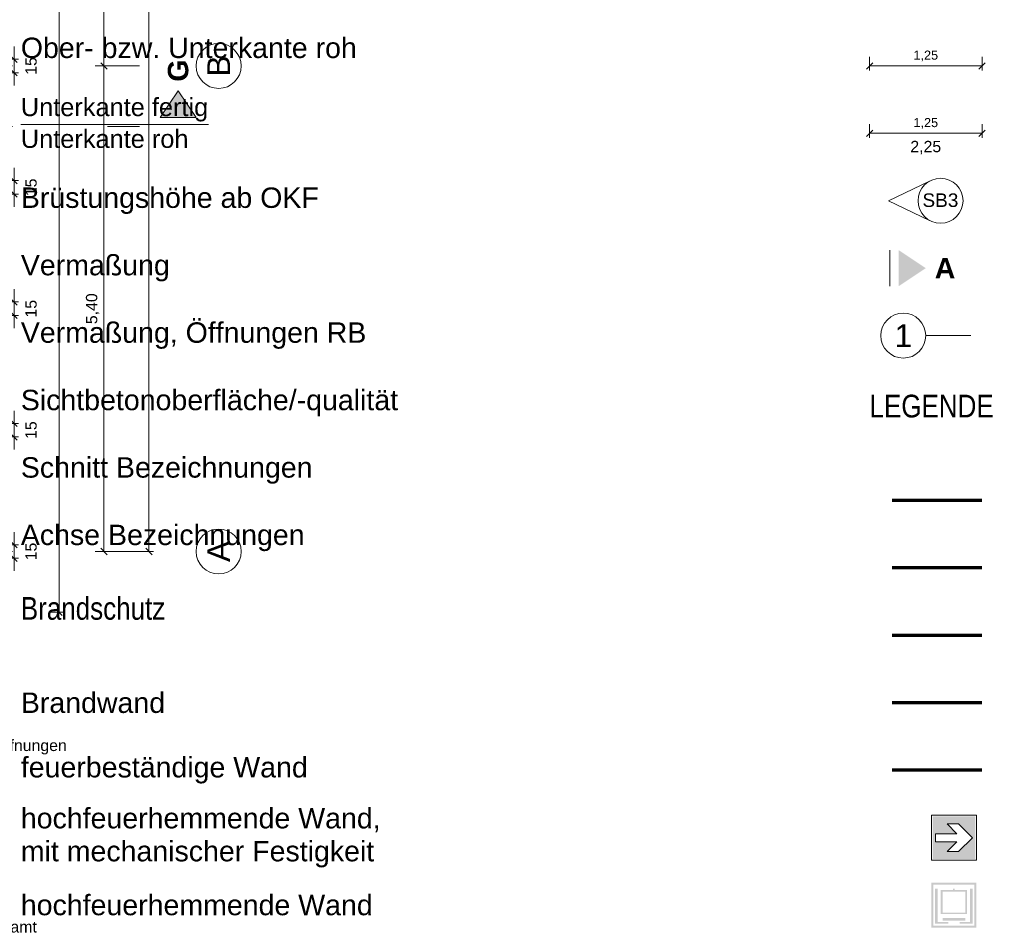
# Model space of a CAD drawing. Header units: metres. Extents: x -167 to 152, y -127 to 99.
# Tile 165 of 225: x 2 to 13, y -26 to -16. Entities that reach past the tile are written whole.
import ezdxf

# ---------------------------------------------------------------- set-up
doc = ezdxf.new("R2010")
doc.units = ezdxf.units.M
doc.header["$PDMODE"] = 1
doc.header["$PDSIZE"] = -2
doc.linetypes.add('Achsen 01', pattern=[5.291531, 3.175, -1.058062, 0.352704, -0.705764])
doc.linetypes.add('gestrichelt - 01', pattern=[2, 1, -1])
doc.layers.get('0').update_dxf_attribs({"lineweight": 25})
for name, color, linetype, lineweight in [('_GRU (2D)', 7, 'Continuous', 9), ('_Legende (2D)', 7, 'Continuous', 9), ('_OG 1 (2D)', 7, 'Continuous', 9), ('AV1-Brandschutzkonzept-Brandschutzkonzept', 7, 'Continuous', 5), ('AV1-Schnitt Achsen', 7, 'Achsen 01', 18), ('Bemaßung-Bemaßung', 7, 'Continuous', 9), ('Keine', 7, 'Continuous', 9)]:
    doc.layers.add(name, color=color, linetype=linetype, lineweight=lineweight)
doc.layers.add('AV1-Achsen', color=1, linetype='Achsen 01', lineweight=18, true_color=0xff0000)
doc.layers.get('0').freeze()
doc.styles.add('Arial', font='arial.ttf')
doc.styles.add('Arial (bold)', font='arialbd.ttf')
doc.styles.add('Arial Narrow', font='ARIALN.TTF')
doc.dimstyles.new('COE 50', dxfattribs={"dimtxt": 126.090495, "dimasz": 0.001414, "dimexe": 0.001, "dimexo": 0.01, "dimgap": 0.001, "dimtad": 1, "dimdec": 3, "dimtxsty": 'Arial', "dimblk": 'VW_SLASH-4', "dimblk1": 'VW_SLASH-4', "dimblk2": 'VW_SLASH-4', "dimcen": 0, "dimadec": 3, "dimazin": 0, "dimtfac": 0.8, "dimtdec": 3, "dimtix": 1, "dimtmove": 0, "dimatfit": 0, "dimldrblk": 'VW_SLASH-3', "dimfxl": 0.002, "dimfxlon": 1, "dimfrac": 2, "dimtolj": 1, "dimarcsym": 0})

# ---------------------------------------------------------------- blocks, each defined once
blk = doc.blocks.new('VW_SLASH-4')
at = {"color": 0, "linetype": 'ByBlock', "lineweight": -2, "transparency": 16777216}
blk.add_line((0, 0), (-1, 0), dxfattribs=at)
at = {"color": 0, "linetype": 'Continuous', "lineweight": 15, "transparency": 16777216, "flags": 128}
blk.add_lwpolyline([(0.5, 0.5), (-0.5, -0.5)], dxfattribs=at)
blk = doc.blocks.new('*D410')
at = {"layer": 'Bemaßung-Bemaßung', "color": 0, "lineweight": -2}
for p, q in [((3.575, 0), (3.725, 0)), ((3.675, -0.071), (3.675, -21.529)), ((3.575, -21.6), (3.725, -21.6))]:
    blk.add_line(p, q, dxfattribs=at)
at = {"layer": 'Defpoints', "color": 0}
for p in [(0, 0), (0, -21.6), (3.675, -21.6)]:
    blk.add_point(p, dxfattribs=at)
at = {"layer": 'Bemaßung-Bemaßung', "color": 0, "lineweight": -2, "xscale": 0.070693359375, "yscale": 0.070693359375, "zscale": 0.070693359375}
for p, rotation in [((3.675, 0), 90.00000000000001), ((3.675, -21.6), 270)]:
    blk.add_blockref('VW_SLASH-4', p, dxfattribs=dict(at, rotation=rotation))
at = {"layer": 'Bemaßung-Bemaßung', "color": 0, "insert": (3.534, -10.8), "char_height": 0.1513, "attachment_point": 5, "rotation": 90, "style": 'Arial'}
blk.add_mtext('\\A1;21,60', dxfattribs=at)
blk = doc.blocks.new('VW_SLASH-3')
at = {"color": 0, "linetype": 'ByBlock', "lineweight": -2, "transparency": 16777216}
blk.add_line((0, 0), (-1, 0), dxfattribs=at)
at = {"color": 0, "linetype": 'Continuous', "lineweight": 15, "transparency": 16777216, "flags": 128}
blk.add_lwpolyline([(0.5, 0.5), (-0.5, -0.5)], dxfattribs=at)
blk = doc.blocks.new('*D414')
at = {"layer": 'Bemaßung-Bemaßung', "color": 0, "lineweight": -2}
for p, q in [((3.075, -13.5), (3.225, -13.5)), ((3.175, -16.129), (3.175, -13.571)), ((3.075, -16.2), (3.225, -16.2))]:
    blk.add_line(p, q, dxfattribs=at)
at = {"layer": 'Defpoints', "color": 0}
for p in [(0, -13.5), (3.175, -13.5), (0, -16.2)]:
    blk.add_point(p, dxfattribs=at)
at = {"layer": 'Bemaßung-Bemaßung', "color": 0, "lineweight": -2, "xscale": 0.070693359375, "yscale": 0.070693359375, "zscale": 0.070693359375}
for p, rotation in [((3.175, -13.5), 90), ((3.175, -16.2), 270)]:
    blk.add_blockref('VW_SLASH-4', p, dxfattribs=dict(at, rotation=rotation))
at = {"layer": 'Bemaßung-Bemaßung', "color": 0, "insert": (3.049, -14.85), "char_height": 0.1261, "attachment_point": 5, "rotation": 90, "style": 'Arial'}
blk.add_mtext('\\A1;2,70', dxfattribs=at)
blk = doc.blocks.new('*D415')
at = {"layer": 'Bemaßung-Bemaßung', "color": 0, "lineweight": -2}
for p, q in [((3.075, -16.2), (3.225, -16.2)), ((3.175, -21.529), (3.175, -16.271)), ((3.075, -21.6), (3.225, -21.6))]:
    blk.add_line(p, q, dxfattribs=at)
at = {"layer": 'Defpoints', "color": 0}
for p in [(0, -16.2), (3.175, -16.2), (0, -21.6)]:
    blk.add_point(p, dxfattribs=at)
at = {"layer": 'Bemaßung-Bemaßung', "color": 0, "lineweight": -2, "xscale": 0.070693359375, "yscale": 0.070693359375, "zscale": 0.070693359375}
for p, rotation in [((3.175, -16.2), 90), ((3.175, -21.6), 270)]:
    blk.add_blockref('VW_SLASH-4', p, dxfattribs=dict(at, rotation=rotation))
at = {"layer": 'Bemaßung-Bemaßung', "color": 0, "insert": (3.049, -18.9), "char_height": 0.1261, "attachment_point": 5, "rotation": 90, "style": 'Arial'}
blk.add_mtext('\\A1;5,40', dxfattribs=at)
blk = doc.blocks.new('*D431')
at = {"layer": 'Bemaßung-Bemaßung', "color": 0, "lineweight": -2}
for p, q in [((2.575, 0.675), (2.725, 0.675)), ((2.675, 0.604), (2.675, -22.204)), ((2.575, -22.275), (2.725, -22.275))]:
    blk.add_line(p, q, dxfattribs=at)
at = {"layer": 'Defpoints', "color": 0}
for p in [(0.075, 0.675), (0.075, -22.275), (2.675, -22.275)]:
    blk.add_point(p, dxfattribs=at)
at = {"layer": 'Bemaßung-Bemaßung', "color": 0, "lineweight": -2, "xscale": 0.070693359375, "yscale": 0.070693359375, "zscale": 0.070693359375}
for p, rotation in [((2.675, 0.675), 90.00000000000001), ((2.675, -22.275), 270)]:
    blk.add_blockref('VW_SLASH-4', p, dxfattribs=dict(at, rotation=rotation))
at = {"layer": 'Bemaßung-Bemaßung', "color": 0, "insert": (2.549, -10.8), "char_height": 0.1261, "attachment_point": 5, "rotation": 90, "style": 'Arial'}
blk.add_mtext('\\A1;22,95', dxfattribs=at)
blk = doc.blocks.new('*D523')
at = {"layer": 'Bemaßung-Bemaßung', "color": 0, "linetype": 'Continuous', "lineweight": -2}
for p, q in [((2.175, -16.054), (2.175, -15.984)), ((2.075, -16.125), (2.225, -16.125)), ((2.175, -16.275), (2.175, -16.125)), ((2.075, -16.275), (2.225, -16.275)), ((2.175, -16.346), (2.175, -16.416))]:
    blk.add_line(p, q, dxfattribs=at)
at = {"layer": 'Defpoints', "color": 0}
for p in [(0.675, -16.125), (2.175, -16.125), (0.675, -16.275)]:
    blk.add_point(p, dxfattribs=at)
at = {"layer": 'Bemaßung-Bemaßung', "color": 0, "lineweight": -2, "xscale": 0.070693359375, "yscale": 0.070693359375, "zscale": 0.070693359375}
for p, rotation in [((2.175, -16.125), 270), ((2.175, -16.275), 90)]:
    blk.add_blockref('VW_SLASH-4', p, dxfattribs=dict(at, rotation=rotation))
at = {"layer": 'Bemaßung-Bemaßung', "color": 0, "insert": (2.364, -16.2), "char_height": 0.1261, "attachment_point": 5, "rotation": 90, "style": 'Arial'}
blk.add_mtext('\\A1;15', dxfattribs=at)
blk = doc.blocks.new('*D525')
at = {"layer": 'Bemaßung-Bemaßung', "color": 0, "linetype": 'Continuous', "lineweight": -2}
for p, q in [((2.175, -17.404), (2.175, -17.334)), ((2.075, -17.475), (2.225, -17.475)), ((2.175, -17.625), (2.175, -17.475)), ((2.075, -17.625), (2.225, -17.625)), ((2.175, -17.696), (2.175, -17.766))]:
    blk.add_line(p, q, dxfattribs=at)
at = {"layer": 'Defpoints', "color": 0}
for p in [(0.675, -17.475), (2.175, -17.475), (0.675, -17.625)]:
    blk.add_point(p, dxfattribs=at)
at = {"layer": 'Bemaßung-Bemaßung', "color": 0, "lineweight": -2, "xscale": 0.070693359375, "yscale": 0.070693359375, "zscale": 0.070693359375}
for p, rotation in [((2.175, -17.475), 270), ((2.175, -17.625), 90)]:
    blk.add_blockref('VW_SLASH-4', p, dxfattribs=dict(at, rotation=rotation))
at = {"layer": 'Bemaßung-Bemaßung', "color": 0, "insert": (2.364, -17.55), "char_height": 0.1261, "attachment_point": 5, "rotation": 90, "style": 'Arial'}
blk.add_mtext('\\A1;15', dxfattribs=at)
blk = doc.blocks.new('*D527')
at = {"layer": 'Bemaßung-Bemaßung', "color": 0, "linetype": 'Continuous', "lineweight": -2}
for p, q in [((2.175, -18.754), (2.175, -18.684)), ((2.075, -18.825), (2.225, -18.825)), ((2.175, -18.975), (2.175, -18.825)), ((2.075, -18.975), (2.225, -18.975)), ((2.175, -19.046), (2.175, -19.116))]:
    blk.add_line(p, q, dxfattribs=at)
at = {"layer": 'Defpoints', "color": 0}
for p in [(0.675, -18.825), (2.175, -18.825), (0.675, -18.975)]:
    blk.add_point(p, dxfattribs=at)
at = {"layer": 'Bemaßung-Bemaßung', "color": 0, "lineweight": -2, "xscale": 0.070693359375, "yscale": 0.070693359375, "zscale": 0.070693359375}
for p, rotation in [((2.175, -18.825), 270), ((2.175, -18.975), 90)]:
    blk.add_blockref('VW_SLASH-4', p, dxfattribs=dict(at, rotation=rotation))
at = {"layer": 'Bemaßung-Bemaßung', "color": 0, "insert": (2.364, -18.9), "char_height": 0.1261, "attachment_point": 5, "rotation": 90, "style": 'Arial'}
blk.add_mtext('\\A1;15', dxfattribs=at)
blk = doc.blocks.new('*D529')
at = {"layer": 'Bemaßung-Bemaßung', "color": 0, "linetype": 'Continuous', "lineweight": -2}
for p, q in [((2.175, -20.104), (2.175, -20.034)), ((2.075, -20.175), (2.225, -20.175)), ((2.175, -20.325), (2.175, -20.175)), ((2.075, -20.325), (2.225, -20.325)), ((2.175, -20.396), (2.175, -20.466))]:
    blk.add_line(p, q, dxfattribs=at)
at = {"layer": 'Defpoints', "color": 0}
for p in [(0.675, -20.175), (2.175, -20.175), (0.675, -20.325)]:
    blk.add_point(p, dxfattribs=at)
at = {"layer": 'Bemaßung-Bemaßung', "color": 0, "lineweight": -2, "xscale": 0.070693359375, "yscale": 0.070693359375, "zscale": 0.070693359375}
for p, rotation in [((2.175, -20.175), 270), ((2.175, -20.325), 90)]:
    blk.add_blockref('VW_SLASH-4', p, dxfattribs=dict(at, rotation=rotation))
at = {"layer": 'Bemaßung-Bemaßung', "color": 0, "insert": (2.364, -20.25), "char_height": 0.1261, "attachment_point": 5, "rotation": 90, "style": 'Arial'}
blk.add_mtext('\\A1;15', dxfattribs=at)
blk = doc.blocks.new('*D531')
at = {"layer": 'Bemaßung-Bemaßung', "color": 0, "linetype": 'Continuous', "lineweight": -2}
for p, q in [((2.175, -21.454), (2.175, -21.384)), ((2.075, -21.525), (2.225, -21.525)), ((2.175, -21.675), (2.175, -21.525)), ((2.075, -21.675), (2.225, -21.675)), ((2.175, -21.746), (2.175, -21.816))]:
    blk.add_line(p, q, dxfattribs=at)
at = {"layer": 'Defpoints', "color": 0}
for p in [(0.675, -21.525), (2.175, -21.525), (0.675, -21.675)]:
    blk.add_point(p, dxfattribs=at)
at = {"layer": 'Bemaßung-Bemaßung', "color": 0, "lineweight": -2, "xscale": 0.070693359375, "yscale": 0.070693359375, "zscale": 0.070693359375}
for p, rotation in [((2.175, -21.525), 270), ((2.175, -21.675), 90)]:
    blk.add_blockref('VW_SLASH-4', p, dxfattribs=dict(at, rotation=rotation))
at = {"layer": 'Bemaßung-Bemaßung', "color": 0, "insert": (2.364, -21.6), "char_height": 0.1261, "attachment_point": 5, "rotation": 90, "style": 'Arial'}
blk.add_mtext('\\A1;15', dxfattribs=at)
blk = doc.blocks.new('Group-785')
at = {"layer": 'Keine', "color": 7, "linetype": 'Continuous', "lineweight": 9, "transparency": 33554687, "flags": 128}
blk.add_lwpolyline([(12.354, -17.481), (11.898, -17.699), (12.354, -17.917)], dxfattribs=at)
at = {"layer": 'Keine', "color": 7, "linetype": 'Continuous', "lineweight": 9, "transparency": 33554687}
blk.add_circle((12.476, -17.699), 0.25, dxfattribs=at)
at = {"layer": 'Keine', "color": 7, "transparency": 33554687, "insert": (12.275, -17.617), "char_height": 0.1513, "attachment_point": 1, "line_spacing_factor": 0.967718, "style": 'Arial'}
blk.add_mtext('SB3', dxfattribs=at)
blk = doc.blocks.new('*D2105')
at = {"layer": 'Bemaßung-Bemaßung', "color": 0, "linetype": 'Continuous', "lineweight": -2, "transparency": 33554687}
for p, q in [((11.687, -16.099), (11.687, -16.249)), ((12.866, -16.199), (11.757, -16.199)), ((12.937, -16.099), (12.937, -16.249))]:
    blk.add_line(p, q, dxfattribs=at)
at = {"layer": 'Defpoints', "color": 0, "transparency": 33554687}
for p in [(11.687, -15.949), (12.937, -15.949), (11.687, -16.199)]:
    blk.add_point(p, dxfattribs=at)
at = {"layer": 'Bemaßung-Bemaßung', "color": 0, "lineweight": -2, "xscale": 0.070693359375, "yscale": 0.070693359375, "zscale": 0.070693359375, "rotation": 180}
blk.add_blockref('VW_SLASH-4', (11.687, -16.199), dxfattribs=at)
at = {"layer": 'Bemaßung-Bemaßung', "color": 0, "lineweight": -2, "xscale": 0.070693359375, "yscale": 0.070693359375, "zscale": 0.070693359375}
blk.add_blockref('VW_SLASH-4', (12.937, -16.199), dxfattribs=at)
at = {"layer": 'Bemaßung-Bemaßung', "color": 0, "lineweight": 25, "transparency": 33554687, "insert": (12.312, -16.089), "char_height": 0.1009, "attachment_point": 5, "style": 'Arial'}
blk.add_mtext('\\A1;1,25', dxfattribs=at)
blk = doc.blocks.new('*D2106')
at = {"layer": 'Bemaßung-Bemaßung', "color": 0, "linetype": 'Continuous', "lineweight": -2, "transparency": 33554687}
for p, q in [((11.687, -16.849), (11.687, -16.999)), ((12.937, -16.849), (12.937, -16.999)), ((12.866, -16.949), (11.757, -16.949))]:
    blk.add_line(p, q, dxfattribs=at)
at = {"layer": 'Defpoints', "color": 0, "transparency": 33554687}
for p in [(11.687, -16.699), (12.937, -16.699), (11.687, -16.949)]:
    blk.add_point(p, dxfattribs=at)
at = {"layer": 'Bemaßung-Bemaßung', "color": 0, "lineweight": -2, "xscale": 0.070693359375, "yscale": 0.070693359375, "zscale": 0.070693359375, "rotation": 180}
blk.add_blockref('VW_SLASH-4', (11.687, -16.949), dxfattribs=at)
at = {"layer": 'Bemaßung-Bemaßung', "color": 0, "lineweight": -2, "xscale": 0.070693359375, "yscale": 0.070693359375, "zscale": 0.070693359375}
blk.add_blockref('VW_SLASH-4', (12.937, -16.949), dxfattribs=at)
at = {"layer": 'Bemaßung-Bemaßung', "color": 0, "lineweight": 25, "transparency": 33554687, "insert": (12.312, -16.839), "char_height": 0.1009, "attachment_point": 5, "style": 'Arial'}
blk.add_mtext('\\A1;1,25', dxfattribs=at)
blk = doc.blocks.new('Group-789')
at = {"color": 255, "linetype": 'Continuous', "transparency": 33554687}
blk.add_wipeout([(12.374, -24.533), (12.874, -24.533), (12.874, -25.033), (12.374, -25.033)], dxfattribs=at).dxf.layer = 'Keine'
at = {"layer": 'Keine', "color": 7, "linetype": 'Continuous', "transparency": 33554687, "flags": 128}
blk.add_lwpolyline([(12.374, -24.533), (12.874, -24.533), (12.874, -25.033), (12.374, -25.033)], close=True, dxfattribs=at)
at = {"layer": 'Keine', "color": 106, "linetype": 'Continuous', "true_color": 0x008011, "transparency": 33554687}
blk.add_solid([(12.387, -25.021), (12.862, -25.021), (12.387, -24.546), (12.862, -24.546)], dxfattribs=at)
at = {"color": 255, "linetype": 'Continuous', "transparency": 33554687}
blk.add_wipeout([(12.659, -24.827), (12.548, -24.938), (12.675, -24.938), (12.83, -24.783), (12.675, -24.629), (12.548, -24.629), (12.659, -24.739), (12.419, -24.739), (12.419, -24.827)], dxfattribs=at).dxf.layer = 'Keine'
at = {"layer": 'Keine', "color": 255, "linetype": 'Continuous', "transparency": 33554687, "flags": 128}
blk.add_lwpolyline([(12.659, -24.827), (12.548, -24.938), (12.675, -24.938), (12.83, -24.783), (12.675, -24.629), (12.548, -24.629), (12.659, -24.739), (12.419, -24.739), (12.419, -24.827)], close=True, dxfattribs=at)
blk = doc.blocks.new('Group-790')
at = {"color": 255, "linetype": 'Continuous', "lineweight": 5, "transparency": 33554687}
blk.add_wipeout([(12.374, -25.283), (12.874, -25.283), (12.874, -25.783), (12.374, -25.783)], dxfattribs=at).dxf.layer = 'AV1-Brandschutzkonzept-Brandschutzkonzept'
at = {"layer": 'AV1-Brandschutzkonzept-Brandschutzkonzept', "linetype": 'Continuous', "lineweight": 0, "transparency": 33554687}
h = blk.add_hatch(color=25, dxfattribs=at)
h.paths.add_polyline_path([(12.374, -25.283), (12.874, -25.283), (12.874, -25.783), (12.374, -25.783)])
h.paths.add_polyline_path([(12.395, -25.304), (12.395, -25.762), (12.853, -25.762), (12.853, -25.304)])
for points in [[(12.445, -25.719), (12.561, -25.719), (12.561, -25.74), (12.416, -25.74), (12.416, -25.35), (12.445, -25.35)], [(12.804, -25.719), (12.687, -25.719), (12.687, -25.74), (12.833, -25.74), (12.833, -25.35), (12.804, -25.35)]]:
    blk.add_hatch(color=250, dxfattribs=at).paths.add_polyline_path(points)
h = blk.add_hatch(color=250, dxfattribs=at)
h.paths.add_polyline_path([(12.616, -25.35), (12.632, -25.35), (12.632, -25.366), (12.771, -25.366), (12.771, -25.632), (12.477, -25.632), (12.477, -25.366), (12.616, -25.366)])
h.paths.add_polyline_path([(12.75, -25.616), (12.75, -25.382), (12.498, -25.382), (12.498, -25.616)])
at = {"layer": 'AV1-Brandschutzkonzept-Brandschutzkonzept', "color": 250, "linetype": 'Continuous', "transparency": 33554687}
blk.add_solid([(12.498, -25.707), (12.75, -25.707), (12.498, -25.677), (12.75, -25.677)], dxfattribs=at)
blk = doc.blocks.new('Group-753')
at = {"layer": 'AV1-Achsen'}
blk.add_line((-43.35, -16.2), (4.2, -16.2), dxfattribs=at)
at = {"layer": 'AV1-Achsen', "linetype": 'Continuous'}
blk.add_circle((4.45, -16.2), 0.25, dxfattribs=at)
at = {"layer": 'AV1-Achsen', "insert": (4.45, -16.2), "char_height": 0.252, "attachment_point": 5, "rotation": 90, "line_spacing_factor": 0.969122, "style": 'Arial'}
blk.add_mtext('B', dxfattribs=at)
blk = doc.blocks.new('Group-754')
at = {"layer": 'AV1-Achsen'}
blk.add_line((-43.35, -21.6), (4.2, -21.6), dxfattribs=at)
at = {"layer": 'AV1-Achsen', "linetype": 'Continuous'}
blk.add_circle((4.45, -21.6), 0.25, dxfattribs=at)
at = {"layer": 'AV1-Achsen', "insert": (4.45, -21.6), "char_height": 0.252, "attachment_point": 5, "rotation": 90, "line_spacing_factor": 0.969122, "style": 'Arial'}
blk.add_mtext('A', dxfattribs=at)
blk = doc.blocks.new('Group-758')
at = {"layer": 'AV1-Schnitt Achsen', "linetype": 'Continuous', "lineweight": 0}
blk.add_hatch(color=7, dxfattribs=at).paths.add_polyline_path([(3.8, -16.775), (4.2, -16.775), (4, -16.475)])
at = {"layer": 'AV1-Schnitt Achsen'}
blk.add_line((-43.35, -16.875), (4.2, -16.875), dxfattribs=at)
at = {"layer": 'AV1-Schnitt Achsen', "linetype": 'Continuous', "flags": 128}
blk.add_lwpolyline([(3.8, -16.775), (4.2, -16.775), (4, -16.475)], close=True, dxfattribs=at)
at = {"layer": 'AV1-Schnitt Achsen', "insert": (4, -16.375), "char_height": 0.227, "attachment_point": 4, "rotation": 90, "line_spacing_factor": 0.969122, "style": 'Arial (bold)'}
blk.add_mtext('G', dxfattribs=at)
blk = doc.blocks.new('GRU (2D)')
at = {"layer": 'AV1-Achsen', "color": 7}
for name in ['Group-753', 'Group-754']:
    blk.add_blockref(name, (0, 0), dxfattribs=at)
at = {"layer": 'AV1-Schnitt Achsen', "color": 7}
blk.add_blockref('Group-758', (0, 0), dxfattribs=at)
blk = doc.blocks.new('OG 1 (2D)')
at = {"layer": 'Bemaßung-Bemaßung', "insert": (1.175, -23.775), "char_height": 0.12609, "attachment_point": 4, "line_spacing_factor": 0.969122, "style": 'Arial'}
blk.add_mtext('Rohbau / Öffnungen', dxfattribs=at)
at = {"layer": 'Bemaßung-Bemaßung', "color": 1, "insert": (1.175, -25.775), "char_height": 0.12609, "attachment_point": 4, "line_spacing_factor": 0.969122, "style": 'Arial'}
blk.add_mtext('Achsen Gesamt', dxfattribs=at)
at = {"layer": 'Bemaßung-Bemaßung'}
dim = blk.add_linear_dim(base=(2.675, -22.275), p1=(0.075, 0.675), p2=(0.075, -22.275), angle=270, text='22,95', dimstyle='COE 50', override={"dimtxt": 0.12609, "dimasz": 0.070693, "dimexe": 0.05, "dimgap": 0.05, "dimpost": '<>', "dimtxsty": 'Arial', "dimtmove": 2, "dimfxl": 0.1}, dxfattribs=at)
dim.commit()
dim.dimension.update_dxf_attribs({"geometry": '*D431', "text_midpoint": (2.5492, -10.8)})
at = {"layer": 'Bemaßung-Bemaßung', "color": 1}
dim = blk.add_linear_dim(base=(3.675, -21.6), p1=(0, 0), p2=(0, -21.6), angle=270, text='21,60', dimstyle='COE 50', override={"dimtxt": 0.151309, "dimasz": 0.070693, "dimexe": 0.05, "dimgap": 0.05, "dimpost": '<>', "dimtxsty": 'Arial', "dimtmove": 2, "dimfxl": 0.1}, dxfattribs=at)
dim.commit()
dim.dimension.update_dxf_attribs({"geometry": '*D410', "text_midpoint": (3.5341, -10.8)})
for p1, p2, text, picture, middle in [((0, -16.2), (0, -13.5), '2,70', '*D414', (3.0492, -14.85)), ((0, -21.6), (0, -16.2), '5,40', '*D415', (3.0492, -18.9))]:
    dim = blk.add_aligned_dim(p1=p1, p2=p2, distance=-3.175, text=text, dimstyle='COE 50', override={"dimtxt": 0.12609, "dimasz": 0.070693, "dimexe": 0.05, "dimgap": 0.05, "dimpost": '<>', "dimtxsty": 'Arial', "dimtmove": 2, "dimfxl": 0.1}, dxfattribs=at)
    dim.commit()
    dim.dimension.update_dxf_attribs({"geometry": picture, "text_midpoint": middle})
at = {"layer": 'Bemaßung-Bemaßung', "linetype": 'Continuous'}
for base, p1, p2, picture, middle in [((2.175, -16.125), (0.675, -16.275), (0.675, -16.125), '*D523', (2.3644, -16.2)), ((2.175, -17.475), (0.675, -17.625), (0.675, -17.475), '*D525', (2.3644, -17.55)), ((2.175, -18.825), (0.675, -18.975), (0.675, -18.825), '*D527', (2.3644, -18.9)), ((2.175, -20.175), (0.675, -20.325), (0.675, -20.175), '*D529', (2.3644, -20.25)), ((2.175, -21.525), (0.675, -21.675), (0.675, -21.525), '*D531', (2.3644, -21.6))]:
    dim = blk.add_linear_dim(base=base, p1=p1, p2=p2, angle=270, text='15', dimstyle='COE 50', override={"dimtxt": 0.12609, "dimasz": 0.070693, "dimexe": 0.05, "dimgap": 0.05, "dimpost": '<>', "dimtxsty": 'Arial', "dimtix": 0, "dimtmove": 2, "dimfxl": 0.1}, dxfattribs=at)
    dim.commit()
    dim.dimension.update_dxf_attribs({"geometry": picture, "text_midpoint": middle})
blk = doc.blocks.new('Legende (2D)')
at = {"layer": 'AV1-Brandschutzkonzept-Brandschutzkonzept', "color": 14, "linetype": 'gestrichelt - 01', "lineweight": 70, "transparency": 33554687}
blk.add_line((12.9367, -21.0333), (11.6867, -21.0333), dxfattribs=at)
at = {"layer": 'Keine', "color": 7, "linetype": 'Continuous', "lineweight": 9, "transparency": 33554687}
blk.add_line((2.2504, -16.8496), (4.3367, -16.8496), dxfattribs=at)
at = {"layer": 'Keine', "color": 7, "linetype": 'Achsen 01', "lineweight": 18, "transparency": 33554687}
blk.add_line((11.9117, -18.2492), (11.9117, -18.6492), dxfattribs=at)
at = {"layer": 'Keine', "color": 1, "linetype": 'Achsen 01', "lineweight": 18, "true_color": 0xff0000, "transparency": 33554687}
blk.add_line((12.8117, -19.1992), (12.3117, -19.1992), dxfattribs=at)
at = {"layer": 'Keine', "color": 220, "linetype": 'gestrichelt - 01', "lineweight": 70, "true_color": 0xff00bc, "transparency": 33554687}
blk.add_line((12.9367, -21.7833), (11.6867, -21.7833), dxfattribs=at)
at = {"layer": 'Keine', "color": 2, "linetype": 'gestrichelt - 01', "lineweight": 70, "true_color": 0xdfff00, "transparency": 33554687}
blk.add_line((12.9367, -22.5333), (11.6867, -22.5333), dxfattribs=at)
at = {"layer": 'Keine', "color": 1, "linetype": 'gestrichelt - 01', "lineweight": 70, "true_color": 0xff0000, "transparency": 33554687}
blk.add_line((12.9367, -23.2833), (11.6867, -23.2833), dxfattribs=at)
at = {"layer": 'Keine', "color": 40, "linetype": 'gestrichelt - 01', "lineweight": 70, "true_color": 0xffc000, "transparency": 33554687}
blk.add_line((12.9367, -24.0333), (11.6867, -24.0333), dxfattribs=at)
at = {"layer": 'Keine', "color": 1, "linetype": 'Continuous', "lineweight": 18, "true_color": 0xff0000, "transparency": 33554687}
blk.add_circle((12.0617, -19.1992), 0.25, dxfattribs=at)
at = {"layer": 'Keine', "color": 7, "linetype": 'Continuous', "lineweight": 18, "transparency": 33554687}
blk.add_solid([(12.0117, -18.2492), (12.0117, -18.6492), (12.3117, -18.4492)], dxfattribs=at)
at = {"layer": 'Keine', "color": 7, "transparency": 33554687}
for name in ['Group-785', 'Group-789', 'Group-790']:
    blk.add_blockref(name, (0, 0), dxfattribs=at)
for s, insert, char_height, attachment_point, line_spacing_factor, style in [('Ober- bzw. Unterkante roh', (2.2504, -16), 0.226963, 4, 0.969122, 'Arial'), ('Unterkante fertig', (2.2504, -16.6873), 0.201745, 4, 0.969122, 'Arial'), ('Unterkante roh', (2.2504, -17.0119), 0.201745, 4, 0.969122, 'Arial'), ('2,25', (12.3117, -17.0329), 0.12609, 2, 0.969122, 'Arial'), ('Brüstungshöhe ab OKF', (2.2504, -17.6992), 0.226963, 4, 0.969122, 'Arial'), ('Vermaßung', (2.2504, -18.4492), 0.22696, 4, 0.969122, 'Arial'), ('A', (12.4117, -18.4492), 0.227, 4, 0.969122, 'Arial (bold)'), ('Vermaßung, Öffnungen RB', (2.2504, -19.1992), 0.226963, 4, 0.969122, 'Arial'), ('Sichtbetonoberfläche/-qualität', (2.2504, -19.9492), 0.226963, 4, 0.969122, 'Arial'), ('LEGENDE', (11.6867, -19.8564), 0.25218, 1, 0.966594, 'Arial Narrow'), ('Schnitt Bezeichnungen', (2.2504, -20.6992), 0.226963, 4, 0.969122, 'Arial'), ('Achse Bezeichnungen', (2.2504, -21.4492), 0.226963, 4, 0.969122, 'Arial'), ('Brandwand', (2.2504, -23.2833), 0.22696, 4, 0.969122, 'Arial'), ('feuerbeständige Wand', (2.2504, -24.0333), 0.226963, 4, 0.969122, 'Arial'), ('hochfeuerhemmende Wand,\\Pmit mechanischer Festigkeit', (2.2504, -24.7833), 0.226963, 4, 0.969122, 'Arial'), ('hochfeuerhemmende Wand', (2.2504, -25.5333), 0.226963, 4, 0.969122, 'Arial')]:
    blk.add_mtext(s, dxfattribs=dict(at, insert=insert, char_height=char_height, attachment_point=attachment_point, line_spacing_factor=line_spacing_factor, style=style))
at = {"layer": 'Keine', "color": 1, "true_color": 0xff0000, "transparency": 33554687, "insert": (12.0617, -19.1992), "char_height": 0.2522, "attachment_point": 5, "line_spacing_factor": 0.969122, "style": 'Arial'}
blk.add_mtext('1', dxfattribs=at)
at = {"layer": 'Keine', "color": 253, "transparency": 33554687, "insert": (2.2504, -22.1064), "char_height": 0.252181, "attachment_point": 1, "line_spacing_factor": 0.966594, "style": 'Arial Narrow'}
blk.add_mtext('Brandschutz', dxfattribs=at)
at = {"layer": 'Bemaßung-Bemaßung', "color": 7, "linetype": 'Continuous', "lineweight": 25, "transparency": 33554687}
for base, p1, p2, picture, middle in [((11.6867, -16.1992), (12.9367, -15.9492), (11.6867, -15.9492), '*D2105', (12.3117, -16.0885)), ((11.6867, -16.9492), (12.9367, -16.6992), (11.6867, -16.6992), '*D2106', (12.3117, -16.8385))]:
    dim = blk.add_linear_dim(base=base, p1=p1, p2=p2, text='1,25', dimstyle='COE 50', override={"dimtxt": 0.100872, "dimasz": 0.070693, "dimexe": 0.05, "dimgap": 0.05, "dimpost": '<>', "dimtxsty": 'Arial', "dimtmove": 2, "dimfxl": 0.1}, dxfattribs=at)
    dim.commit()
    dim.dimension.update_dxf_attribs({"geometry": picture, "text_midpoint": middle})

msp = doc.modelspace()

# ---------------------------------------------------------------- block references
at = {"layer": '_OG 1 (2D)'}
msp.add_blockref('OG 1 (2D)', (0, 0), dxfattribs=at)

# ---------------------------------------------------------------- next in the draw order: block references
at = {"layer": '_Legende (2D)'}
msp.add_blockref('Legende (2D)', (0, 0), dxfattribs=at)

# ---------------------------------------------------------------- next in the draw order: block references
at = {"layer": '_GRU (2D)'}
msp.add_blockref('GRU (2D)', (0, 0), dxfattribs=at)

doc.saveas('drawing.dxf')
